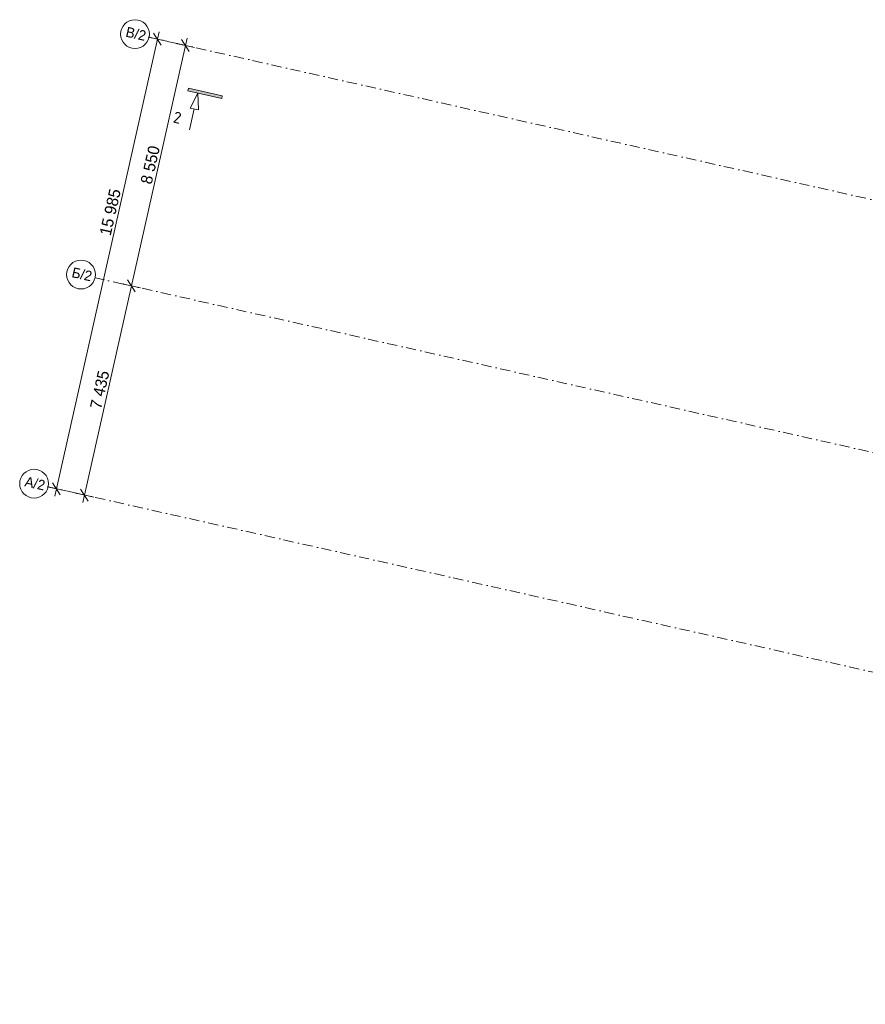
# Model space of a CAD drawing. Header units: millimetres. Extents: x -7145531 to -6681560, y 6117368 to 6219355.
# Tile 1 of 144: x -6990286 to -6960945, y 6125619 to 6159774. Entities that reach past the tile are written whole.
import ezdxf
from ezdxf.enums import TextEntityAlignment as Align

# ---------------------------------------------------------------- set-up
doc = ezdxf.new("R2010")
doc.units = ezdxf.units.MM
doc.header["$MEASUREMENT"] = 0
doc.linetypes.add('Штрихпунктирная', pattern=[670.277762, 352.777767, -176.388884, 0, -141.111112])
for name, color, linetype, lineweight in [('0_Ном._пера__1', 7, 'Continuous', 0), ('0_Ном._пера__120', 7, 'Continuous', 0), ('АР-Чертеж-Оси_Осевые размеры.АР_Ном._пера__1', 7, 'Continuous', 0), ('АР-Чертеж-Оси_Осевые размеры.АР_Ном._пера__120', 7, 'Continuous', 0)]:
    doc.layers.add(name, color=color, linetype=linetype, lineweight=lineweight)
doc.layers.add('АР-Чертеж-Оси_Осевые размеры.АР', color=7, linetype='Continuous')
doc.styles.add('РЎР“Р•РќР•Р\xa0Р\x98Р\xa0_РЎРўР\x98Р›Р¬_3', font='GOTHIC.TTF')
doc.styles.add('РЎР“Р•РќР•Р\xa0Р\x98Р\xa0_РЎРўР\x98Р›Р¬_9', font='GOST_Common.ttf')
doc.dimstyles.new('СГЕНЕРИР_СТИЛЬ__2', dxfattribs={"dimtxt": 400, "dimasz": 332.5, "dimexe": 0.18, "dimexo": 0.0625, "dimgap": 0, "dimtad": 1, "dimdec": 0, "dimzin": 0, "dimdsep": 46, "dimtxsty": 'РЎР“Р•РќР•Р\xa0Р\x98Р\xa0_РЎРўР\x98Р›Р¬_3', "dimblk": 'ARROWHEAD_6', "dimblk1": 'ARROWHEAD_6', "dimblk2": 'ARROWHEAD_6', "dimcen": 0.09, "dimse1": 1, "dimse2": 1, "dimclrd": 7, "dimclre": 7, "dimclrt": 7, "dimazin": 0, "dimtfac": 1, "dimtdec": 4, "dimtmove": 0, "dimatfit": 3, "dimfxl": 1, "dimtolj": 1, "dimtzin": 0, "dimarcsym": 0})
doc.dimstyles.new('СГЕНЕРИР_СТИЛЬ__5', dxfattribs={"dimtxt": 400, "dimasz": 332.5, "dimexe": 0.18, "dimexo": 0.0625, "dimgap": 0, "dimtad": 1, "dimdec": 0, "dimzin": 0, "dimdsep": 46, "dimtxsty": 'РЎР“Р•РќР•Р\xa0Р\x98Р\xa0_РЎРўР\x98Р›Р¬_3', "dimblk": 'ARROWHEAD_6', "dimblk1": 'ARROWHEAD_6', "dimblk2": 'ARROWHEAD_6', "dimcen": 0.09, "dimse1": 1, "dimse2": 1, "dimclrd": 7, "dimclre": 7, "dimclrt": 7, "dimazin": 0, "dimtfac": 1, "dimtdec": 4, "dimtmove": 2, "dimatfit": 3, "dimfxl": 1, "dimtolj": 1, "dimtzin": 0, "dimarcsym": 0})

# ---------------------------------------------------------------- blocks, each defined once
blk = doc.blocks.new('Стандартный Маркер Сетки[155]_3', base_point=(-6987669, 6150822))
at = {"layer": 'АР-Чертеж-Оси_Осевые размеры.АР_Ном._пера__120', "color": 7, "linetype": 'Штрихпунктирная', "lineweight": 0}
for q in [(-6987669, 6150822), (-6907752, 6132873), (-6986693, 6150603)]:
    blk.add_line((-6986693, 6150603), q, dxfattribs=at)
at = {"layer": 'АР-Чертеж-Оси_Осевые размеры.АР_Ном._пера__120', "color": 7, "linetype": 'Continuous', "lineweight": 0}
blk.add_circle((-6988157, 6150932), 500, dxfattribs=at)
at = {"layer": 'АР-Чертеж-Оси_Осевые размеры.АР_Ном._пера__120', "color": 7, "linetype": 'Штрихпунктирная', "lineweight": 0}
blk.add_point((-6986693, 6150603), dxfattribs=at)
at = {"layer": 'АР-Чертеж-Оси_Осевые размеры.АР_Ном._пера__120', "color": 7, "lineweight": 0, "style": 'РЎР“Р•РќР•Р\xa0Р\x98Р\xa0_РЎРўР\x98Р›Р¬_3'}
for tag, p in [('AC_MarkerText_1_0', (-6988087, 6151113)), ('AC_MarkerText_1_1', (-6906218, 6132726))]:
    blk.add_attdef(tag, text='', height=350, rotation=347.3417, dxfattribs=at).set_placement(p, align=Align.TOP_CENTER)
blk = doc.blocks.new('Стандартный Маркер Сетки[156]_3', base_point=(-6985795, 6159165))
at = {"layer": 'АР-Чертеж-Оси_Осевые размеры.АР_Ном._пера__120', "color": 7, "linetype": 'Штрихпунктирная', "lineweight": 0}
for q in [(-6985795, 6159165), (-6905878, 6141216)]:
    blk.add_line((-6984819, 6158945), q, dxfattribs=at)
at = {"layer": 'АР-Чертеж-Оси_Осевые размеры.АР_Ном._пера__120', "color": 7, "linetype": 'Continuous', "lineweight": 0}
blk.add_circle((-6986283, 6159274), 500, dxfattribs=at)
at = {"layer": 'АР-Чертеж-Оси_Осевые размеры.АР_Ном._пера__120', "color": 7, "linetype": 'Штрихпунктирная', "lineweight": 0}
blk.add_point((-6984819, 6158945), dxfattribs=at)
blk.add_point((-6984819, 6158945), dxfattribs=at)
at = {"layer": 'АР-Чертеж-Оси_Осевые размеры.АР_Ном._пера__120', "color": 7, "lineweight": 0, "style": 'РЎР“Р•РќР•Р\xa0Р\x98Р\xa0_РЎРўР\x98Р›Р¬_3'}
for tag, p in [('AC_MarkerText_1_0', (-6986213, 6159455)), ('AC_MarkerText_1_1', (-6904345, 6141068))]:
    blk.add_attdef(tag, text='', height=350, rotation=347.3417, dxfattribs=at).set_placement(p, align=Align.TOP_CENTER)
blk = doc.blocks.new('Стандартный Маркер Сетки[157]_3', base_point=(-6989298, 6143568))
at = {"layer": 'АР-Чертеж-Оси_Осевые размеры.АР_Ном._пера__120', "color": 7, "linetype": 'Штрихпунктирная', "lineweight": 0}
for q in [(-6989298, 6143568), (-6909381, 6125619), (-6988322, 6143349)]:
    blk.add_line((-6988322, 6143349), q, dxfattribs=at)
at = {"layer": 'АР-Чертеж-Оси_Осевые размеры.АР_Ном._пера__120', "color": 7, "linetype": 'Continuous', "lineweight": 0}
blk.add_circle((-6989786, 6143678), 500, dxfattribs=at)
at = {"layer": 'АР-Чертеж-Оси_Осевые размеры.АР_Ном._пера__120', "color": 7, "linetype": 'Штрихпунктирная', "lineweight": 0}
blk.add_point((-6988322, 6143349), dxfattribs=at)
at = {"layer": 'АР-Чертеж-Оси_Осевые размеры.АР_Ном._пера__120', "color": 7, "lineweight": 0, "style": 'РЎР“Р•РќР•Р\xa0Р\x98Р\xa0_РЎРўР\x98Р›Р¬_3'}
for tag, p in [('AC_MarkerText_1_0', (-6989716, 6143859)), ('AC_MarkerText_1_1', (-6907848, 6125471))]:
    blk.add_attdef(tag, text='', height=350, rotation=347.3417, dxfattribs=at).set_placement(p, align=Align.TOP_CENTER)
blk = doc.blocks.new('Стандартный Маркер Сетки[160]_3', base_point=(-6987669, 6150822))
at = {"layer": 'АР-Чертеж-Оси_Осевые размеры.АР_Ном._пера__120', "color": 7, "linetype": 'Штрихпунктирная', "lineweight": 0}
for q in [(-6987669, 6150822), (-6907752, 6132873), (-6986693, 6150603)]:
    blk.add_line((-6986693, 6150603), q, dxfattribs=at)
at = {"layer": 'АР-Чертеж-Оси_Осевые размеры.АР_Ном._пера__120', "color": 7, "linetype": 'Continuous', "lineweight": 0}
blk.add_circle((-6988157, 6150932), 500, dxfattribs=at)
at = {"layer": 'АР-Чертеж-Оси_Осевые размеры.АР_Ном._пера__120', "color": 7, "linetype": 'Штрихпунктирная', "lineweight": 0}
blk.add_point((-6986693, 6150603), dxfattribs=at)
at = {"layer": 'АР-Чертеж-Оси_Осевые размеры.АР_Ном._пера__120', "color": 7, "lineweight": 0, "style": 'РЎР“Р•РќР•Р\xa0Р\x98Р\xa0_РЎРўР\x98Р›Р¬_3'}
for tag, p in [('AC_MarkerText_1_0', (-6988087, 6151113)), ('AC_MarkerText_1_1', (-6906218, 6132726))]:
    blk.add_attdef(tag, text='', height=350, rotation=347.3417, dxfattribs=at).set_placement(p, align=Align.TOP_CENTER)
blk = doc.blocks.new('Стандартный Маркер Сетки[161]_3', base_point=(-6985795, 6159165))
at = {"layer": 'АР-Чертеж-Оси_Осевые размеры.АР_Ном._пера__120', "color": 7, "linetype": 'Штрихпунктирная', "lineweight": 0}
for q in [(-6985795, 6159165), (-6905878, 6141216)]:
    blk.add_line((-6984819, 6158945), q, dxfattribs=at)
at = {"layer": 'АР-Чертеж-Оси_Осевые размеры.АР_Ном._пера__120', "color": 7, "linetype": 'Continuous', "lineweight": 0}
blk.add_circle((-6986283, 6159274), 500, dxfattribs=at)
at = {"layer": 'АР-Чертеж-Оси_Осевые размеры.АР_Ном._пера__120', "color": 7, "linetype": 'Штрихпунктирная', "lineweight": 0}
blk.add_point((-6984819, 6158945), dxfattribs=at)
blk.add_point((-6984819, 6158945), dxfattribs=at)
at = {"layer": 'АР-Чертеж-Оси_Осевые размеры.АР_Ном._пера__120', "color": 7, "lineweight": 0, "style": 'РЎР“Р•РќР•Р\xa0Р\x98Р\xa0_РЎРўР\x98Р›Р¬_3'}
for tag, p in [('AC_MarkerText_1_0', (-6986213, 6159455)), ('AC_MarkerText_1_1', (-6904345, 6141068))]:
    blk.add_attdef(tag, text='', height=350, rotation=347.3417, dxfattribs=at).set_placement(p, align=Align.TOP_CENTER)
blk = doc.blocks.new('Стандартный Маркер Сетки[162]_3', base_point=(-6989298, 6143568))
at = {"layer": 'АР-Чертеж-Оси_Осевые размеры.АР_Ном._пера__120', "color": 7, "linetype": 'Штрихпунктирная', "lineweight": 0}
for q in [(-6989298, 6143568), (-6909381, 6125619), (-6988322, 6143349)]:
    blk.add_line((-6988322, 6143349), q, dxfattribs=at)
at = {"layer": 'АР-Чертеж-Оси_Осевые размеры.АР_Ном._пера__120', "color": 7, "linetype": 'Continuous', "lineweight": 0}
blk.add_circle((-6989786, 6143678), 500, dxfattribs=at)
at = {"layer": 'АР-Чертеж-Оси_Осевые размеры.АР_Ном._пера__120', "color": 7, "linetype": 'Штрихпунктирная', "lineweight": 0}
blk.add_point((-6988322, 6143349), dxfattribs=at)
at = {"layer": 'АР-Чертеж-Оси_Осевые размеры.АР_Ном._пера__120', "color": 7, "lineweight": 0, "style": 'РЎР“Р•РќР•Р\xa0Р\x98Р\xa0_РЎРўР\x98Р›Р¬_3'}
for tag, p in [('AC_MarkerText_1_0', (-6989716, 6143859)), ('AC_MarkerText_1_1', (-6907848, 6125471))]:
    blk.add_attdef(tag, text='', height=350, rotation=347.3417, dxfattribs=at).set_placement(p, align=Align.TOP_CENTER)
blk = doc.blocks.new('Стандартный Маркер Сетки[164]_3', base_point=(-6987669, 6150822))
at = {"layer": 'АР-Чертеж-Оси_Осевые размеры.АР_Ном._пера__120', "color": 7, "linetype": 'Штрихпунктирная', "lineweight": 0}
for q in [(-6987669, 6150822), (-6907752, 6132873), (-6986693, 6150603)]:
    blk.add_line((-6986693, 6150603), q, dxfattribs=at)
at = {"layer": 'АР-Чертеж-Оси_Осевые размеры.АР_Ном._пера__120', "color": 7, "linetype": 'Continuous', "lineweight": 0}
blk.add_circle((-6988157, 6150932), 500, dxfattribs=at)
at = {"layer": 'АР-Чертеж-Оси_Осевые размеры.АР_Ном._пера__120', "color": 7, "linetype": 'Штрихпунктирная', "lineweight": 0}
blk.add_point((-6986693, 6150603), dxfattribs=at)
at = {"layer": 'АР-Чертеж-Оси_Осевые размеры.АР_Ном._пера__120', "color": 7, "lineweight": 0, "style": 'РЎР“Р•РќР•Р\xa0Р\x98Р\xa0_РЎРўР\x98Р›Р¬_3'}
for tag, p in [('AC_MarkerText_1_0', (-6988087, 6151113)), ('AC_MarkerText_1_1', (-6906218, 6132726))]:
    blk.add_attdef(tag, text='', height=350, rotation=347.3417, dxfattribs=at).set_placement(p, align=Align.TOP_CENTER)
blk = doc.blocks.new('Стандартный Маркер Сетки[165]_3', base_point=(-6985795, 6159165))
at = {"layer": 'АР-Чертеж-Оси_Осевые размеры.АР_Ном._пера__120', "color": 7, "linetype": 'Штрихпунктирная', "lineweight": 0}
for q in [(-6985795, 6159165), (-6905878, 6141216)]:
    blk.add_line((-6984819, 6158945), q, dxfattribs=at)
at = {"layer": 'АР-Чертеж-Оси_Осевые размеры.АР_Ном._пера__120', "color": 7, "linetype": 'Continuous', "lineweight": 0}
blk.add_circle((-6986283, 6159274), 500, dxfattribs=at)
at = {"layer": 'АР-Чертеж-Оси_Осевые размеры.АР_Ном._пера__120', "color": 7, "linetype": 'Штрихпунктирная', "lineweight": 0}
blk.add_point((-6984819, 6158945), dxfattribs=at)
blk.add_point((-6984819, 6158945), dxfattribs=at)
at = {"layer": 'АР-Чертеж-Оси_Осевые размеры.АР_Ном._пера__120', "color": 7, "lineweight": 0, "style": 'РЎР“Р•РќР•Р\xa0Р\x98Р\xa0_РЎРўР\x98Р›Р¬_3'}
for tag, p in [('AC_MarkerText_1_0', (-6986213, 6159455)), ('AC_MarkerText_1_1', (-6904345, 6141068))]:
    blk.add_attdef(tag, text='', height=350, rotation=347.3417, dxfattribs=at).set_placement(p, align=Align.TOP_CENTER)
blk = doc.blocks.new('Стандартный Маркер Сетки[166]_3', base_point=(-6989298, 6143568))
at = {"layer": 'АР-Чертеж-Оси_Осевые размеры.АР_Ном._пера__120', "color": 7, "linetype": 'Штрихпунктирная', "lineweight": 0}
for q in [(-6989298, 6143568), (-6909381, 6125619), (-6988322, 6143349)]:
    blk.add_line((-6988322, 6143349), q, dxfattribs=at)
at = {"layer": 'АР-Чертеж-Оси_Осевые размеры.АР_Ном._пера__120', "color": 7, "linetype": 'Continuous', "lineweight": 0}
blk.add_circle((-6989786, 6143678), 500, dxfattribs=at)
at = {"layer": 'АР-Чертеж-Оси_Осевые размеры.АР_Ном._пера__120', "color": 7, "linetype": 'Штрихпунктирная', "lineweight": 0}
blk.add_point((-6988322, 6143349), dxfattribs=at)
at = {"layer": 'АР-Чертеж-Оси_Осевые размеры.АР_Ном._пера__120', "color": 7, "lineweight": 0, "style": 'РЎР“Р•РќР•Р\xa0Р\x98Р\xa0_РЎРўР\x98Р›Р¬_3'}
for tag, p in [('AC_MarkerText_1_0', (-6989716, 6143859)), ('AC_MarkerText_1_1', (-6907848, 6125471))]:
    blk.add_attdef(tag, text='', height=350, rotation=347.3417, dxfattribs=at).set_placement(p, align=Align.TOP_CENTER)
blk = doc.blocks.new('Стандартный Маркер Сетки[171]_3', base_point=(-6987669, 6150822))
at = {"layer": 'АР-Чертеж-Оси_Осевые размеры.АР_Ном._пера__120', "color": 7, "linetype": 'Штрихпунктирная', "lineweight": 0}
for q in [(-6987669, 6150822), (-6907752, 6132873), (-6986693, 6150603)]:
    blk.add_line((-6986693, 6150603), q, dxfattribs=at)
at = {"layer": 'АР-Чертеж-Оси_Осевые размеры.АР_Ном._пера__120', "color": 7, "linetype": 'Continuous', "lineweight": 0}
blk.add_circle((-6988157, 6150932), 500, dxfattribs=at)
at = {"layer": 'АР-Чертеж-Оси_Осевые размеры.АР_Ном._пера__120', "color": 7, "linetype": 'Штрихпунктирная', "lineweight": 0}
blk.add_point((-6986693, 6150603), dxfattribs=at)
at = {"layer": 'АР-Чертеж-Оси_Осевые размеры.АР_Ном._пера__120', "color": 7, "lineweight": 0, "style": 'РЎР“Р•РќР•Р\xa0Р\x98Р\xa0_РЎРўР\x98Р›Р¬_3'}
for tag, p in [('AC_MarkerText_1_0', (-6988087, 6151113)), ('AC_MarkerText_1_1', (-6906218, 6132726))]:
    blk.add_attdef(tag, text='', height=350, rotation=347.3417, dxfattribs=at).set_placement(p, align=Align.TOP_CENTER)
blk = doc.blocks.new('Стандартный Маркер Сетки[172]_3', base_point=(-6985795, 6159165))
at = {"layer": 'АР-Чертеж-Оси_Осевые размеры.АР_Ном._пера__120', "color": 7, "linetype": 'Штрихпунктирная', "lineweight": 0}
for q in [(-6985795, 6159165), (-6905878, 6141216)]:
    blk.add_line((-6984819, 6158945), q, dxfattribs=at)
at = {"layer": 'АР-Чертеж-Оси_Осевые размеры.АР_Ном._пера__120', "color": 7, "linetype": 'Continuous', "lineweight": 0}
blk.add_circle((-6986283, 6159274), 500, dxfattribs=at)
at = {"layer": 'АР-Чертеж-Оси_Осевые размеры.АР_Ном._пера__120', "color": 7, "linetype": 'Штрихпунктирная', "lineweight": 0}
blk.add_point((-6984819, 6158945), dxfattribs=at)
blk.add_point((-6984819, 6158945), dxfattribs=at)
at = {"layer": 'АР-Чертеж-Оси_Осевые размеры.АР_Ном._пера__120', "color": 7, "lineweight": 0, "style": 'РЎР“Р•РќР•Р\xa0Р\x98Р\xa0_РЎРўР\x98Р›Р¬_3'}
for tag, p in [('AC_MarkerText_1_0', (-6986213, 6159455)), ('AC_MarkerText_1_1', (-6904345, 6141068))]:
    blk.add_attdef(tag, text='', height=350, rotation=347.3417, dxfattribs=at).set_placement(p, align=Align.TOP_CENTER)
blk = doc.blocks.new('Стандартный Маркер Сетки[173]_3', base_point=(-6989298, 6143568))
at = {"layer": 'АР-Чертеж-Оси_Осевые размеры.АР_Ном._пера__120', "color": 7, "linetype": 'Штрихпунктирная', "lineweight": 0}
for q in [(-6989298, 6143568), (-6909381, 6125619), (-6988322, 6143349)]:
    blk.add_line((-6988322, 6143349), q, dxfattribs=at)
at = {"layer": 'АР-Чертеж-Оси_Осевые размеры.АР_Ном._пера__120', "color": 7, "linetype": 'Continuous', "lineweight": 0}
blk.add_circle((-6989786, 6143678), 500, dxfattribs=at)
at = {"layer": 'АР-Чертеж-Оси_Осевые размеры.АР_Ном._пера__120', "color": 7, "linetype": 'Штрихпунктирная', "lineweight": 0}
blk.add_point((-6988322, 6143349), dxfattribs=at)
at = {"layer": 'АР-Чертеж-Оси_Осевые размеры.АР_Ном._пера__120', "color": 7, "lineweight": 0, "style": 'РЎР“Р•РќР•Р\xa0Р\x98Р\xa0_РЎРўР\x98Р›Р¬_3'}
for tag, p in [('AC_MarkerText_1_0', (-6989716, 6143859)), ('AC_MarkerText_1_1', (-6907848, 6125471))]:
    blk.add_attdef(tag, text='', height=350, rotation=347.3417, dxfattribs=at).set_placement(p, align=Align.TOP_CENTER)
blk = doc.blocks.new('Линия_2_5', base_point=(-6984104, 6157223))
at = {"layer": '0_Ном._пера__120', "color": 7, "linetype": 'Continuous', "lineweight": 0}
for p, q in [((-6984104, 6157223), (-6984373, 6156709)), ((-6984104, 6157223), (-6984081, 6156644)), ((-6984227, 6156677), (-6984390, 6155949)), ((-6984081, 6156644), (-6984373, 6156709))]:
    blk.add_line(p, q, dxfattribs=at)
blk = doc.blocks.new('*D1036', base_point=(-6338440, 6562276))
at = {"layer": 'АР-Чертеж-Оси_Осевые размеры.АР_Ном._пера__1', "color": 7, "linetype": 'Continuous', "lineweight": 0, "transparency": 16777216}
for p, q in [((-6986541, 6150748), (-6986276, 6150330)), ((-6988038, 6143285), (-6986409, 6150539)), ((-6986089, 6150467), (-6986729, 6150611)), ((-6988171, 6143494), (-6987906, 6143076)), ((-6987718, 6143213), (-6988358, 6143357)), ((-6988096, 6143029), (-6988038, 6143285))]:
    blk.add_line(p, q, dxfattribs=at)
at = {"layer": 'АР-Чертеж-Оси_Осевые размеры.АР_Ном._пера__1', "color": 7, "lineweight": 0, "transparency": 16777216, "insert": (-6987456, 6146242), "char_height": 400, "attachment_point": 7, "rotation": 77.3417, "style": 'РЎР“Р•РќР•Р\xa0Р\x98Р\xa0_РЎРўР\x98Р›Р¬_3'}
blk.add_mtext('\\A1;{\\pql;\\fCentury Gothic|b0|i0|c204|p0;\\W1.000000;7\xa0435}', dxfattribs=at)
blk = doc.blocks.new('ARROWHEAD_6')
at = {"color": 0, "linetype": 'Continuous', "lineweight": 0}
for p, q in [((0, 0), (-1, 0)), ((-0.5, -0.5), (0.5, 0.5))]:
    blk.add_line(p, q, dxfattribs=at)
blk = doc.blocks.new('*D1037', base_point=(-6338440, 6562276))
at = {"layer": 'АР-Чертеж-Оси_Осевые размеры.АР_Ном._пера__1', "color": 7, "linetype": 'Continuous', "lineweight": 0, "transparency": 16777216}
for p, q in [((-6986409, 6150539), (-6984535, 6158882)), ((-6984215, 6158810), (-6984855, 6158953)), ((-6984403, 6158672), (-6984668, 6159091)), ((-6984535, 6158882), (-6984478, 6159138)), ((-6986541, 6150748), (-6986276, 6150330)), ((-6988038, 6143285), (-6986409, 6150539)), ((-6986089, 6150467), (-6986729, 6150611))]:
    blk.add_line(p, q, dxfattribs=at)
at = {"layer": 'АР-Чертеж-Оси_Осевые размеры.АР_Ном._пера__1', "color": 7, "lineweight": 0, "transparency": 16777216, "insert": (-6985705, 6154040), "char_height": 400, "attachment_point": 7, "rotation": 77.3417, "style": 'РЎР“Р•РќР•Р\xa0Р\x98Р\xa0_РЎРўР\x98Р›Р¬_3'}
blk.add_mtext('\\A1;{\\pql;\\fCentury Gothic|b0|i0|c204|p0;\\W1.000000;8\xa0550}', dxfattribs=at)
blk = doc.blocks.new('*D1038', base_point=(-6338440, 6562276))
at = {"layer": 'АР-Чертеж-Оси_Осевые размеры.АР_Ном._пера__1', "color": 7, "linetype": 'Continuous', "lineweight": 0, "transparency": 16777216}
for p, q in [((-6985186, 6159028), (-6985827, 6159172)), ((-6985374, 6158891), (-6985639, 6159309)), ((-6985507, 6159100), (-6985449, 6159356)), ((-6989009, 6143503), (-6985507, 6159100)), ((-6988689, 6143431), (-6989330, 6143575)), ((-6989142, 6143712), (-6988877, 6143294)), ((-6989067, 6143247), (-6989009, 6143503))]:
    blk.add_line(p, q, dxfattribs=at)
at = {"layer": 'АР-Чертеж-Оси_Осевые размеры.АР_Ном._пера__1', "color": 7, "lineweight": 0, "transparency": 16777216, "insert": (-6987126, 6152255), "char_height": 400, "attachment_point": 7, "rotation": 77.3417, "style": 'РЎР“Р•РќР•Р\xa0Р\x98Р\xa0_РЎРўР\x98Р›Р¬_3'}
blk.add_mtext('\\A1;{\\pql;\\fCentury Gothic|b0|i0|c204|p0;\\W1.000000;15\xa0985}', dxfattribs=at)

msp = doc.modelspace()

# ---------------------------------------------------------------- hatches: boundary and pattern name
at = {"layer": '0_Ном._пера__120', "linetype": 'Continuous', "lineweight": 0}
msp.add_hatch(color=7, dxfattribs=at).paths.add_polyline_path([(-6983277.4, 6157037), (-6984452.9, 6157301), (-6984431, 6157398.6), (-6983255.5, 6157134.6)])

# ---------------------------------------------------------------- linework, layer by layer
at = {"layer": '0_Ном._пера__1', "color": 7, "linetype": 'Continuous', "lineweight": 0, "flags": 128}
msp.add_lwpolyline([(-6983277.4, 6157037), (-6984452.9, 6157301), (-6984431, 6157398.6), (-6983255.5, 6157134.6)], close=True, dxfattribs=at)

# ---------------------------------------------------------------- block references
at = {"color": 7, "linetype": 'Continuous', "lineweight": 0}
msp.add_blockref('Линия_2_5', (-6984104.3, 6157222.7), dxfattribs=at)
at = {"layer": 'АР-Чертеж-Оси_Осевые размеры.АР', "color": 8, "linetype": 'Continuous', "lineweight": 15}
ref = msp.add_blockref('Стандартный Маркер Сетки[156]_3', (-6985795.1, 6159164.5), dxfattribs=at)
ref.add_attrib('AC_MarkerText_1', 'В/2', dxfattribs={"layer": 'АР-Чертеж-Оси_Осевые размеры.АР_Ном._пера__120', "color": 7, "lineweight": 0, "height": 350, "rotation": 347.34172, "style": 'РЎР“Р•РќР•Р\xa0Р\x98Р\xa0_РЎРўР\x98Р›Р¬_3'}).set_placement((-6986213, 6159455.1), align=Align.TOP_CENTER)
ref = msp.add_blockref('Стандартный Маркер Сетки[161]_3', (-6985795.1, 6159164.5), dxfattribs=at)
ref.add_attrib('AC_MarkerText_1', 'В/2', dxfattribs={"layer": 'АР-Чертеж-Оси_Осевые размеры.АР_Ном._пера__120', "color": 7, "lineweight": 0, "height": 350, "rotation": 347.34172, "style": 'РЎР“Р•РќР•Р\xa0Р\x98Р\xa0_РЎРўР\x98Р›Р¬_3'}).set_placement((-6986213, 6159455.1), align=Align.TOP_CENTER)
ref = msp.add_blockref('Стандартный Маркер Сетки[165]_3', (-6985795.1, 6159164.5), dxfattribs=at)
ref.add_attrib('AC_MarkerText_1', 'В/2', dxfattribs={"layer": 'АР-Чертеж-Оси_Осевые размеры.АР_Ном._пера__120', "color": 7, "lineweight": 0, "height": 350, "rotation": 347.34172, "style": 'РЎР“Р•РќР•Р\xa0Р\x98Р\xa0_РЎРўР\x98Р›Р¬_3'}).set_placement((-6986213, 6159455.1), align=Align.TOP_CENTER)
ref = msp.add_blockref('Стандартный Маркер Сетки[172]_3', (-6985795.1, 6159164.5), dxfattribs=at)
ref.add_attrib('AC_MarkerText_1', 'В/2', dxfattribs={"layer": 'АР-Чертеж-Оси_Осевые размеры.АР_Ном._пера__120', "color": 7, "lineweight": 0, "height": 350, "rotation": 347.34172, "style": 'РЎР“Р•РќР•Р\xa0Р\x98Р\xa0_РЎРўР\x98Р›Р¬_3'}).set_placement((-6986213, 6159455.1), align=Align.TOP_CENTER)
ref = msp.add_blockref('Стандартный Маркер Сетки[155]_3', (-6987668.7, 6150822.3), dxfattribs=at)
ref.add_attrib('AC_MarkerText_1', 'Б/2', dxfattribs={"layer": 'АР-Чертеж-Оси_Осевые размеры.АР_Ном._пера__120', "color": 7, "lineweight": 0, "height": 350, "rotation": 347.34172, "style": 'РЎР“Р•РќР•Р\xa0Р\x98Р\xa0_РЎРўР\x98Р›Р¬_3'}).set_placement((-6988086.6, 6151113), align=Align.TOP_CENTER)
ref = msp.add_blockref('Стандартный Маркер Сетки[160]_3', (-6987668.7, 6150822.3), dxfattribs=at)
ref.add_attrib('AC_MarkerText_1', 'Б/2', dxfattribs={"layer": 'АР-Чертеж-Оси_Осевые размеры.АР_Ном._пера__120', "color": 7, "lineweight": 0, "height": 350, "rotation": 347.34172, "style": 'РЎР“Р•РќР•Р\xa0Р\x98Р\xa0_РЎРўР\x98Р›Р¬_3'}).set_placement((-6988086.6, 6151113), align=Align.TOP_CENTER)
ref = msp.add_blockref('Стандартный Маркер Сетки[164]_3', (-6987668.7, 6150822.3), dxfattribs=at)
ref.add_attrib('AC_MarkerText_1', 'Б/2', dxfattribs={"layer": 'АР-Чертеж-Оси_Осевые размеры.АР_Ном._пера__120', "color": 7, "lineweight": 0, "height": 350, "rotation": 347.34172, "style": 'РЎР“Р•РќР•Р\xa0Р\x98Р\xa0_РЎРўР\x98Р›Р¬_3'}).set_placement((-6988086.6, 6151113), align=Align.TOP_CENTER)
ref = msp.add_blockref('Стандартный Маркер Сетки[171]_3', (-6987668.7, 6150822.3), dxfattribs=at)
ref.add_attrib('AC_MarkerText_1', 'Б/2', dxfattribs={"layer": 'АР-Чертеж-Оси_Осевые размеры.АР_Ном._пера__120', "color": 7, "lineweight": 0, "height": 350, "rotation": 347.34172, "style": 'РЎР“Р•РќР•Р\xa0Р\x98Р\xa0_РЎРўР\x98Р›Р¬_3'}).set_placement((-6988086.6, 6151113), align=Align.TOP_CENTER)
ref = msp.add_blockref('Стандартный Маркер Сетки[157]_3', (-6989298, 6143568), dxfattribs=at)
ref.add_attrib('AC_MarkerText_1', 'А/2', dxfattribs={"layer": 'АР-Чертеж-Оси_Осевые размеры.АР_Ном._пера__120', "color": 7, "lineweight": 0, "height": 350, "rotation": 347.34172, "style": 'РЎР“Р•РќР•Р\xa0Р\x98Р\xa0_РЎРўР\x98Р›Р¬_3'}).set_placement((-6989715.9, 6143858.7), align=Align.TOP_CENTER)
ref = msp.add_blockref('Стандартный Маркер Сетки[162]_3', (-6989298, 6143568), dxfattribs=at)
ref.add_attrib('AC_MarkerText_1', 'А/2', dxfattribs={"layer": 'АР-Чертеж-Оси_Осевые размеры.АР_Ном._пера__120', "color": 7, "lineweight": 0, "height": 350, "rotation": 347.34172, "style": 'РЎР“Р•РќР•Р\xa0Р\x98Р\xa0_РЎРўР\x98Р›Р¬_3'}).set_placement((-6989715.9, 6143858.7), align=Align.TOP_CENTER)
ref = msp.add_blockref('Стандартный Маркер Сетки[166]_3', (-6989298, 6143568), dxfattribs=at)
ref.add_attrib('AC_MarkerText_1', 'А/2', dxfattribs={"layer": 'АР-Чертеж-Оси_Осевые размеры.АР_Ном._пера__120', "color": 7, "lineweight": 0, "height": 350, "rotation": 347.34172, "style": 'РЎР“Р•РќР•Р\xa0Р\x98Р\xa0_РЎРўР\x98Р›Р¬_3'}).set_placement((-6989715.9, 6143858.7), align=Align.TOP_CENTER)
ref = msp.add_blockref('Стандартный Маркер Сетки[173]_3', (-6989298, 6143568), dxfattribs=at)
ref.add_attrib('AC_MarkerText_1', 'А/2', dxfattribs={"layer": 'АР-Чертеж-Оси_Осевые размеры.АР_Ном._пера__120', "color": 7, "lineweight": 0, "height": 350, "rotation": 347.34172, "style": 'РЎР“Р•РќР•Р\xa0Р\x98Р\xa0_РЎРўР\x98Р›Р¬_3'}).set_placement((-6989715.9, 6143858.7), align=Align.TOP_CENTER)

# ---------------------------------------------------------------- texts
at = {"layer": '0_Ном._пера__120', "color": 7, "linetype": 'Continuous', "lineweight": 0, "insert": (-6984815.5, 6156379.6), "char_height": 400, "attachment_point": 5, "rotation": 347.16578, "style": 'РЎР“Р•РќР•Р\xa0Р\x98Р\xa0_РЎРўР\x98Р›Р¬_9'}
msp.add_mtext('\\A1;{\\pqc;\\fGOST Common|b0|i0|c204|p0;\\W1.000000;2}', dxfattribs=at)

# ---------------------------------------------------------------- dimensions: what is measured, and where the dimension line sits
at = {"layer": 'АР-Чертеж-Оси_Осевые размеры.АР', "color": 7, "linetype": 'Continuous', "lineweight": 0}
for base, p1, p2, dimstyle, picture, middle in [((-6985506.5, 6159099.7), (-6989785.8, 6143677.6), (-6986282.9, 6159274.1), 'СГЕНЕРИР_СТИЛЬ__5', '*D1038', (-6987137.3, 6153116.6)), ((-6984535.3, 6158881.6), (-6988156.5, 6150931.9), (-6986282.9, 6159274.1), 'СГЕНЕРИР_СТИЛЬ__2', '*D1037', (-6985749.4, 6154753.5)), ((-6986408.9, 6150539.4), (-6989785.8, 6143677.6), (-6988156.5, 6150931.9), 'СГЕНЕРИР_СТИЛЬ__2', '*D1036', (-6987500.8, 6146955.3))]:
    dim = msp.add_linear_dim(base=base, p1=p1, p2=p2, angle=77.34172, dimstyle=dimstyle, dxfattribs=at)
    dim.commit()
    dim.dimension.update_dxf_attribs({"geometry": picture, "text_midpoint": middle, "dimtype": 160, "text_rotation": 77.34172})

doc.saveas('drawing.dxf')
